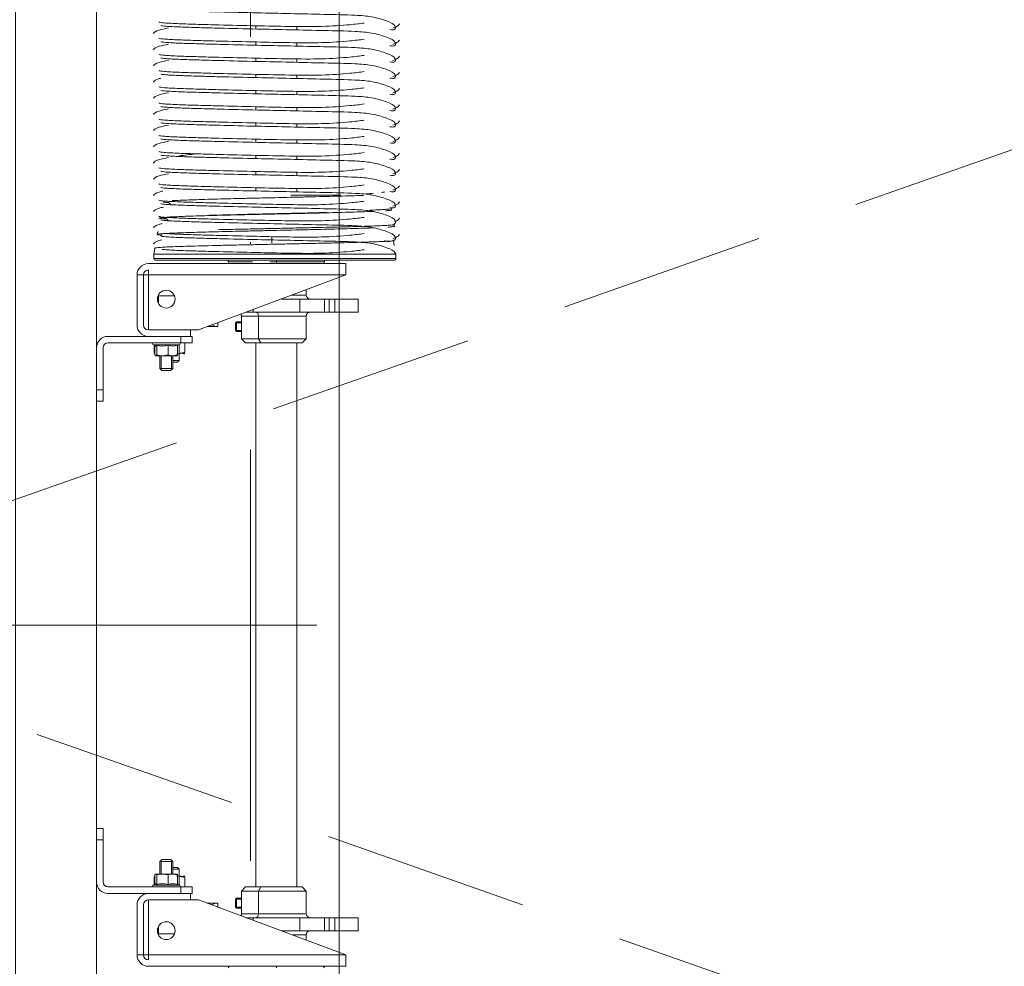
# Model space of a CAD drawing. Header units: millimetres. Extents: x 16720 to 74016, y 25810 to 81213.
# Tile 24 of 256: x 32332 to 32393, y 29936 to 29994. Entities that reach past the tile are written whole.
import ezdxf
from ezdxf.enums import TextEntityAlignment as Align

# ---------------------------------------------------------------- set-up
doc = ezdxf.new("R2010")
doc.units = ezdxf.units.MM
for name, pattern in [('ACAD_ISO10W100', [18, 12, -3, 0, -3]), ('DASHDOTX2', [50.8, 25.4, -12.7, 0, -12.7]), ('HIDDENX2', [19.05, 12.7, -6.35])]:
    doc.linetypes.add(name, pattern=pattern)
for name, color, linetype, lineweight in [('_OPISY', 110, 'Continuous', 9), ('_OŚ', 165, 'DASHDOTX2', 9), ('_STOLARKA', 150, 'Continuous', 18), ('_WIDOKOWE', 252, 'Continuous', 9), ('_WYMIAR', 151, 'Continuous', 9), ('_WYPOSAŻENIE', 157, 'Continuous', 5), ('AK_A_osie', 251, 'ACAD_ISO10W100', 9)]:
    doc.layers.add(name, color=color, linetype=linetype, lineweight=lineweight)
doc.styles.add('_PRZEKRÓJ 12', font='ARIALNB.TTF', dxfattribs={"height": 12})
doc.styles.add('MB_050', font='simplex.shx', dxfattribs={"width": 0.8, "height": 9})

# ---------------------------------------------------------------- blocks, each defined once
blk = doc.blocks.new('rampa załadunkowa')
at = {"layer": '_WIDOKOWE'}
for points in [[(-100, 0), (100, 0), (100, -40), (-100, -40)], [(100, -40), (-100, -40), (-100, -285), (100, -285)]]:
    blk.add_lwpolyline(points, close=True, dxfattribs=at)
at = {"layer": '_WYPOSAŻENIE', "linetype": 'HIDDENX2'}
blk.add_lwpolyline([(-100, -285), (0, 0), (100, -285)], dxfattribs=at)
blk = doc.blocks.new('brama 3m')
at = {"layer": '_STOLARKA'}
blk.add_lwpolyline([(150, -5), (-150, -5), (-150, 0), (150, 0)], close=True, dxfattribs=at)
at = {"layer": '_WYPOSAŻENIE', "linetype": 'Continuous'}
for p, q in [((-14.009, -5), (-16.609, -5)), ((-14.009, -5.4), (-16.609, -5.4)), ((-14.009, -5), (-14.009, -5.4)), ((-13.309, -5), (-14.009, -5)), ((-14.009, -5.4), (-13.309, -5.4)), ((-13.309, -5.4), (-13.309, -5)), ((13.091, -5), (13.091, -5.4)), ((13.791, -5), (13.091, -5)), ((13.091, -5.4), (13.791, -5.4)), ((16.391, -5), (13.791, -5)), ((13.791, -5.4), (13.791, -5)), ((16.391, -5.4), (13.791, -5.4)), ((-17.309, -8.2), (-17.309, -5.7)), ((-16.909, -10.2), (-16.909, -5.7)), ((16.691, -5.7), (16.691, -10.2)), ((17.091, -5.7), (17.091, -8.2)), ((-18.009, -7.5), (-21.109, -7.5)), ((-21.109, -7.5), (-21.109, -7.9)), ((-18.009, -7.9), (-21.109, -7.9)), ((-21.109, -7.9), (-21.109, -8.2)), ((-18.009, -7.9), (-21.109, -7.9)), ((-21.109, -7.9), (-21.109, -8.2)), ((-21.109, -7.9), (-21.109, -8.2)), ((20.891, -7.5), (17.791, -7.5)), ((20.891, -7.9), (17.791, -7.9)), ((20.891, -7.9), (17.791, -7.9)), ((20.891, -7.5), (20.891, -7.9)), ((20.891, -8.2), (20.891, -7.9)), ((20.891, -8.2), (20.891, -7.9)), ((20.891, -7.9), (20.891, -8.2)), ((-21.809, -8.2), (-21.809, -20.4)), ((-21.409, -8.2), (-21.109, -8.2)), ((-21.109, -8.2), (-21.409, -8.2)), ((-21.109, -20.4), (-21.109, -8.2)), ((-21.109, -8.2), (-17.709, -8.2)), ((-21.109, -8.2), (-17.709, -8.2)), ((-21.109, -8.2), (-21.109, -8.2)), ((-17.709, -10.8), (-17.709, -8.2)), ((-17.709, -8.2), (-17.709, -11.3)), ((-17.309, -10.8), (-17.309, -8.2)), ((-16.789, -10.09), (-16.789, -8.51)), ((-16.789, -8.51), (-16.708, -8.65)), ((16.49, -8.65), (16.571, -8.51)), ((16.571, -10.09), (16.571, -8.51)), ((17.091, -8.2), (17.091, -10.8)), ((17.491, -8.2), (17.491, -10.8)), ((17.491, -8.2), (20.891, -8.2)), ((17.491, -11.3), (17.491, -8.2)), ((17.491, -8.2), (20.891, -8.2)), ((20.891, -8.2), (20.891, -20.4)), ((20.891, -8.2), (21.191, -8.2)), ((21.191, -8.2), (20.891, -8.2)), ((20.891, -8.2), (20.891, -8.2)), ((21.591, -20.4), (21.591, -8.2)), ((-19.809, -9.812), (-19.809, -8.824)), ((-19.333, -8.824), (-19.809, -8.824)), ((-16.766, -8.712), (-16.167, -8.712)), ((-16.765, -8.552), (-16.31, -8.552)), ((-16.736, -8.602), (-16.167, -8.602)), ((-16.232, -8.595), (-16.229, -8.601)), ((-16.167, -9.411), (-16.109, -9.062)), ((-16.113, -8.643), (-16.109, -8.65)), ((-16.109, -9.062), (-16.109, -8.657)), ((-16.109, -8.9), (-15.334, -8.9)), ((-15.257, -8.977), (-16.109, -8.977)), ((-16.109, -9.704), (-16.109, -9.062)), ((-15.334, -9.7), (-15.334, -8.9)), ((-15.334, -8.9), (-15.209, -9.025)), ((-15.209, -9.025), (-15.209, -9.575)), ((14.991, -9.025), (15.116, -8.9)), ((14.991, -9.575), (14.991, -9.025)), ((15.04, -8.977), (15.891, -8.977)), ((15.116, -8.9), (15.116, -9.7)), ((15.116, -8.9), (15.891, -8.9)), ((15.891, -8.65), (15.895, -8.643)), ((15.891, -9.062), (15.891, -8.657)), ((15.949, -9.411), (15.891, -9.062)), ((15.891, -9.704), (15.891, -9.062)), ((16.518, -8.602), (15.949, -8.602)), ((16.548, -8.712), (15.949, -8.712)), ((16.011, -8.601), (16.015, -8.595)), ((16.092, -8.552), (16.547, -8.552)), ((19.591, -8.824), (19.116, -8.824)), ((19.591, -8.824), (19.591, -9.812)), ((21.791, -23.346), (21.791, -8.625)), ((21.891, -23.474), (21.891, -8.525)), ((21.891, -8.525), (22.171, -8.525)), ((22.171, -23.474), (22.171, -8.525)), ((22.171, -8.525), (22.548, -8.589)), ((23.393, -8.732), (23.519, -8.753)), ((24.403, -8.903), (24.501, -8.919)), ((-16.766, -9.411), (-16.167, -9.411)), ((-16.167, -9.998), (-16.109, -9.704)), ((-15.257, -9.623), (-16.109, -9.623)), ((-15.334, -9.7), (-16.109, -9.7)), ((-16.109, -9.95), (-16.109, -9.704)), ((-15.809, -10.1), (-15.809, -9.7)), ((-15.709, -9.7), (-15.709, -10)), ((-15.209, -9.575), (-15.334, -9.7)), ((15.116, -9.7), (14.991, -9.575)), ((15.04, -9.623), (15.891, -9.623)), ((15.891, -9.7), (15.116, -9.7)), ((15.491, -10), (15.491, -9.7)), ((15.591, -9.7), (15.591, -10.1)), ((15.949, -9.998), (15.891, -9.704)), ((15.891, -9.95), (15.891, -9.704)), ((16.548, -9.411), (15.949, -9.411)), ((-16.909, -10.2), (-17.309, -10.2)), ((-16.909, -10.9), (-16.909, -10.2)), ((-15.809, -10.1), (-16.79, -10.1)), ((-16.736, -9.998), (-16.789, -10.09)), ((-16.766, -9.998), (-16.167, -9.998)), ((-16.109, -9.95), (-16.113, -9.957)), ((-15.709, -10), (-15.809, -10.1)), ((15.591, -10.1), (15.491, -10)), ((16.572, -10.1), (15.591, -10.1)), ((15.895, -9.957), (15.891, -9.95)), ((16.548, -9.998), (15.949, -9.998)), ((16.571, -10.09), (16.518, -9.998)), ((16.691, -10.2), (16.691, -10.9)), ((16.691, -10.2), (17.091, -10.2)), ((-17.309, -10.8), (-17.709, -10.8)), ((-17.309, -10.9), (-17.309, -10.8)), ((-16.909, -10.9), (-17.309, -10.9)), ((-16.909, -10.448), (-16.31, -10.448)), ((-16.229, -10.399), (-16.232, -10.405)), ((16.092, -10.448), (16.691, -10.448)), ((16.691, -10.9), (17.091, -10.9)), ((17.091, -10.8), (17.491, -10.8)), ((17.091, -10.8), (17.091, -10.9)), ((-21.109, -20.4), (-17.709, -11.3)), ((17.491, -11.3), (20.891, -20.4)), ((-17.909, -12.48), (-17.909, -11.835)), ((17.691, -11.835), (17.691, -12.48)), ((-17.909, -12.481), (-18.15, -12.481)), ((-17.909, -12.48), (-17.909, -12.481)), ((17.691, -12.481), (17.691, -12.48)), ((17.932, -12.481), (17.691, -12.481)), ((21.691, -13.13), (21.791, -13.13)), ((21.691, -13.13), (21.691, -14.623)), ((-18.559, -14.99), (-18.559, -13.95)), ((-17.159, -13.95), (-18.559, -13.95)), ((-18.209, -13.631), (-18.147, -13.57)), ((-17.609, -13.631), (-18.209, -13.631)), ((-18.209, -13.95), (-18.209, -13.631)), ((-18.147, -13.57), (-17.67, -13.57)), ((-18.147, -13.57), (-18.147, -13.95)), ((-17.67, -13.57), (-17.609, -13.631)), ((-17.67, -13.57), (-17.67, -13.95)), ((-17.609, -13.631), (-17.609, -13.95)), ((-17.159, -13.95), (-17.159, -14.99)), ((-16.909, -14.2), (-17.159, -13.95)), ((16.691, -14.2), (16.941, -13.95)), ((16.941, -13.95), (18.341, -13.95)), ((16.941, -13.95), (16.941, -14.99)), ((17.391, -13.631), (17.453, -13.57)), ((17.991, -13.631), (17.391, -13.631)), ((17.391, -13.95), (17.391, -13.631)), ((17.453, -13.57), (17.93, -13.57)), ((17.453, -13.57), (17.453, -13.95)), ((17.93, -13.57), (17.991, -13.631)), ((17.93, -13.57), (17.93, -13.95)), ((17.991, -13.631), (17.991, -13.95)), ((18.341, -14.99), (18.341, -13.95)), ((-18.809, -14.659), (-18.809, -14.244)), ((-16.909, -15.14), (-16.909, -14.2)), ((16.691, -15.14), (16.691, -14.2)), ((18.591, -14.659), (18.591, -14.244)), ((-18.964, -14.659), (-18.809, -14.659)), ((-18.809, -17.541), (-18.809, -14.659)), ((-18.559, -17.95), (-18.559, -14.99)), ((-17.159, -14.99), (-18.559, -14.99)), ((-17.159, -14.99), (-17.159, -17.95)), ((-16.909, -15.14), (-17.159, -14.99)), ((-16.909, -14.83), (16.691, -14.83)), ((-16.909, -17.7), (-16.909, -15.14)), ((16.691, -15.14), (16.941, -14.99)), ((16.691, -17.7), (16.691, -15.14)), ((16.941, -14.99), (18.341, -14.99)), ((16.941, -14.99), (16.941, -17.95)), ((18.341, -17.95), (18.341, -14.99)), ((18.591, -17.541), (18.591, -14.659)), ((18.746, -14.659), (18.591, -14.659)), ((26.069, -14.83), (26.269, -14.83)), ((27.069, -14.83), (27.269, -14.83)), ((28.069, -14.83), (28.269, -14.83)), ((29.069, -14.83), (29.269, -14.83)), ((30.069, -14.83), (30.269, -14.83)), ((31.069, -14.83), (31.269, -14.83)), ((32.069, -14.83), (32.269, -14.83)), ((33.069, -14.83), (33.269, -14.83)), ((34.069, -14.83), (34.269, -14.83)), ((35.069, -14.83), (35.269, -14.83)), ((36.069, -14.83), (36.269, -14.83)), ((21.691, -15.7), (21.691, -16.1)), ((-21.809, -16.1), (-21.909, -16.1)), ((21.591, -16.1), (21.691, -16.1)), ((21.691, -16.1), (21.791, -16.1)), ((21.691, -16.1), (21.691, -19.07)), ((23.265, -15.823), (22.876, -15.823)), ((-19.609, -17.541), (-19.609, -16.425)), ((19.391, -17.541), (19.391, -16.425)), ((25.811, -20.089), (25.811, -16.996)), ((-19.859, -17.95), (-19.859, -17.054)), ((-19.609, -17.541), (-18.809, -17.541)), ((-19.609, -17.541), (-19.609, -19.083)), ((-18.809, -19.083), (-18.809, -17.541)), ((16.691, -17.37), (-16.909, -17.37)), ((19.391, -17.541), (18.591, -17.541)), ((18.591, -19.083), (18.591, -17.541)), ((19.391, -17.541), (19.391, -19.083)), ((19.641, -17.95), (19.641, -17.054)), ((26.228, -17.37), (26.013, -17.37)), ((27.228, -17.37), (27.013, -17.37)), ((28.228, -17.37), (28.013, -17.37)), ((29.228, -17.37), (29.013, -17.37)), ((30.228, -17.37), (30.013, -17.37)), ((31.228, -17.37), (31.013, -17.37)), ((32.228, -17.37), (32.013, -17.37)), ((33.228, -17.37), (33.013, -17.37)), ((34.228, -17.37), (34.013, -17.37)), ((35.228, -17.37), (35.013, -17.37)), ((36.228, -17.37), (36.013, -17.37)), ((-19.859, -17.95), (-20.193, -17.95)), ((-17.159, -17.95), (-18.559, -17.95)), ((-16.909, -17.7), (-17.159, -17.95)), ((16.941, -17.95), (16.691, -17.7)), ((18.341, -17.95), (16.941, -17.95)), ((19.976, -17.95), (19.641, -17.95)), ((-18.809, -19.083), (-19.609, -19.083)), ((-19.609, -19.083), (-19.609, -19.356)), ((-19.609, -19.356), (-19.609, -19.706)), ((-19.609, -19.356), (-18.809, -19.356)), ((-18.809, -19.356), (-18.809, -19.083)), ((-18.809, -19.706), (-18.809, -19.356)), ((18.591, -19.083), (19.391, -19.083)), ((18.591, -19.356), (18.591, -19.083)), ((18.591, -19.706), (18.591, -19.356)), ((19.391, -19.356), (18.591, -19.356)), ((19.391, -19.083), (19.391, -19.356)), ((19.391, -19.356), (19.391, -19.706)), ((21.691, -19.07), (21.791, -19.07)), ((-19.609, -21.148), (-19.609, -19.706)), ((-19.609, -19.706), (-18.809, -19.706)), ((-18.809, -21.148), (-18.809, -19.706)), ((18.591, -21.148), (18.591, -19.706)), ((19.391, -19.706), (18.591, -19.706)), ((19.391, -21.148), (19.391, -19.706)), ((-21.109, -20.4), (-21.809, -20.4)), ((21.591, -20.4), (20.891, -20.4)), ((-19.609, -21.148), (-18.809, -21.148)), ((19.391, -21.148), (18.591, -21.148)), ((22.171, -23.474), (21.891, -23.474)), ((22.255, -23.459), (22.171, -23.474)), ((22.989, -23.331), (22.71, -23.38)), ((23.901, -23.285), (23.878, -23.417)), ((23.997, -23.366), (23.905, -23.382)), ((24.997, -23.197), (24.901, -23.213))]:
    blk.add_line(p, q, dxfattribs=at)
for centre in [(-19.609, -9.3), (19.391, -9.3)]:
    blk.add_circle(centre, 0.55, dxfattribs=at)
for centre, radius, start, end in [((-16.609, -5.7), 0.7, 90, 180), ((-16.609, -5.7), 0.3, 90, 180), ((16.391, -5.7), 0.7, 0, 90), ((16.391, -5.7), 0.3, 0, 90), ((-21.109, -8.2), 0.7, 90, 180), ((-21.109, -8.2), 0.3, 90, 180), ((-21.109, -8.2), 0.3, 90.00001, 179.99998), ((-18.009, -8.2), 0.7, 0, 90), ((-18.009, -8.2), 0.3, 0, 90), ((-18.009, -8.2), 0.3, 0.0191, 90), ((17.791, -8.2), 0.7, 90, 180), ((17.791, -8.2), 0.3, 90, 180), ((17.791, -8.2), 0.3, 90, 179.9809), ((20.891, -8.2), 0.7, 0, 90), ((20.891, -8.2), 0.3, 0, 90), ((20.891, -8.2), 0.3, 0, 89.99999), ((-16.849, -8.51), 0.06, 0, 180), ((16.631, -8.51), 0.06, 0, 180), ((-17.796, -9.062), 1.087, 341.27241, 18.72759), ((-17.258, -9.073), 1.15, 0.5865, 18.29586), ((17.041, -9.073), 1.15, 161.70414, 179.4135), ((17.578, -9.062), 1.087, 161.27241, 198.72759), ((21.891, -8.625), 0.1, 90, 180), ((23.906, -9.064), 0.519, 334.86496, 355.99267), ((23.906, -9.064), 0.519, 15.08664, 24.53266), ((-17.487, -9.704), 0.779, 337.84168, 22.15832), ((-16.937, -9.716), 0.828, 0.76363, 21.59512), ((16.719, -9.716), 0.828, 158.40488, 179.23637), ((17.27, -9.704), 0.779, 157.84168, 202.15832), ((23.917, -9.053), 0.495, 310.34737, 334.20857), ((-16.849, -10.09), 0.06, 180, 0), ((-17.384, -10.027), 1.153, 338.58101, 4.58817), ((-17.68, -9.868), 1.45, 340.9134, 350.70797), ((17.166, -10.027), 1.153, 176.21986, 201.41899), ((17.463, -9.868), 1.45, 189.29203, 199.0866), ((16.631, -10.09), 0.06, 180, 0), ((-21.909, -13.23), 0.1, 0, 90), ((21.691, -13.23), 0.1, 90, 180), ((-18.559, -13.7), 0.25, 239.43447, 270), ((18.341, -13.7), 0.25, 270, 300.56553), ((-19.859, -18.2), 0.25, 0, 90), ((-18.559, -18.2), 0.25, 90, 180), ((18.341, -18.2), 0.25, 0, 90), ((19.641, -18.2), 0.25, 90, 180), ((-21.909, -18.97), 0.1, 270, 0), ((21.691, -18.97), 0.1, 180, 270)]:
    blk.add_arc(centre, radius, start, end, dxfattribs=at)
at = {"layer": '_WYPOSAŻENIE', "linetype": 'Continuous', "extrusion": (0, 0, -1)}
for centre, major_axis, ratio, start_param, end_param in [((-19.809, -9.276), (0.7, 0), 0.646169, 4.596678, 4.712389), ((19.591, -9.276), (0.7, 0), 0.646169, 4.712389, 4.828107), ((-18.609, -12.48), (-0.7, 0), 0.970126, 2.583234, 3.141593), ((18.391, -12.48), (-0.7, 0), 0.970126, 0, 0.558366), ((-18.559, -14.84), (-0.25, 0), 0.6, 4.712389, 6.283185), ((18.341, -14.84), (0.25, 0), 0.6, 0, 1.570796)]:
    blk.add_ellipse(centre, major_axis=major_axis, ratio=ratio, start_param=start_param, end_param=end_param, dxfattribs=at)
at = {"layer": '_WYPOSAŻENIE', "linetype": 'Continuous'}
for points, knots in [([(22.794, -8.512), (22.869, -8.57), (22.948, -8.652), (23.034, -8.972), (23.049, -9.033)], [0, 0, 0, 0, 0.1038127, 0.1253083, 0.1253083, 0.1253083, 0.1253083]), ([(23.794, -8.512), (23.869, -8.57), (23.95, -8.654), (24.038, -8.985), (24.055, -9.055)], [0, 0, 0, 0, 0.1038127, 0.1278558, 0.1278558, 0.1278558, 0.1278558]), ([(24.794, -8.512), (24.869, -8.57), (24.955, -8.66), (25.05, -9.032), (25.073, -9.136)], [0, 0, 0, 0, 0.1038127, 0.1366734, 0.1366734, 0.1366734, 0.1366734]), ([(25.794, -8.512), (25.869, -8.57), (25.952, -8.656), (26.042, -9.001), (26.061, -9.083)], [0, 0, 0, 0, 0.1038127, 0.1309417, 0.1309417, 0.1309417, 0.1309417]), ([(26.794, -8.512), (26.869, -8.57), (26.974, -8.679), (27.091, -9.205), (27.135, -9.447)], [0, 0, 0, 0, 0.1038127, 0.1660918, 0.1660918, 0.1660918, 0.1660918]), ([(27.794, -8.512), (27.869, -8.57), (27.974, -8.679), (28.091, -9.205), (28.135, -9.447)], [0, 0, 0, 0, 0.1038127, 0.1660918, 0.1660918, 0.1660918, 0.1660918]), ([(28.794, -8.512), (28.869, -8.57), (28.974, -8.679), (29.091, -9.205), (29.135, -9.447)], [0, 0, 0, 0, 0.1038127, 0.1660918, 0.1660918, 0.1660918, 0.1660918]), ([(29.794, -8.512), (29.869, -8.57), (29.974, -8.679), (30.091, -9.205), (30.135, -9.447)], [0, 0, 0, 0, 0.1038127, 0.1660918, 0.1660918, 0.1660918, 0.1660918]), ([(30.794, -8.512), (30.869, -8.57), (30.974, -8.679), (31.091, -9.205), (31.135, -9.447)], [0, 0, 0, 0, 0.1038127, 0.1660918, 0.1660918, 0.1660918, 0.1660918]), ([(31.794, -8.512), (31.869, -8.57), (31.974, -8.679), (32.091, -9.205), (32.135, -9.447)], [0, 0, 0, 0, 0.1038127, 0.1660918, 0.1660918, 0.1660918, 0.1660918]), ([(32.794, -8.512), (32.869, -8.57), (32.943, -8.647), (33.023, -8.932), (33.033, -8.967)], [0, 0, 0, 0, 0.1038127, 0.1172107, 0.1172107, 0.1172107, 0.1172107]), ([(33.794, -8.512), (33.869, -8.57), (33.974, -8.679), (34.091, -9.205), (34.135, -9.447)], [0, 0, 0, 0, 0.1038127, 0.1660918, 0.1660918, 0.1660918, 0.1660918]), ([(34.794, -8.512), (34.869, -8.57), (34.974, -8.679), (35.091, -9.205), (35.135, -9.447)], [0, 0, 0, 0, 0.1038127, 0.1660918, 0.1660918, 0.1660918, 0.1660918]), ([(35.794, -8.512), (35.869, -8.57), (35.974, -8.679), (36.091, -9.205), (36.135, -9.447)], [0, 0, 0, 0, 0.1038127, 0.1660918, 0.1660918, 0.1660918, 0.1660918]), ([(-16.766, -8.712), (-16.748, -8.704), (-16.734, -8.694), (-16.714, -8.676), (-16.708, -8.666), (-16.708, -8.652), (-16.709, -8.647), (-16.712, -8.643)], [0, 0, 0, 0, 0.25, 0.25, 0.5, 0.5, 0.6298187, 0.6298187, 0.6298187, 0.6298187]), ([(-16.232, -8.595), (-16.236, -8.59), (-16.242, -8.584), (-16.265, -8.569), (-16.285, -8.56), (-16.31, -8.552)], [0.5873915, 0.5873915, 0.5873915, 0.5873915, 0.75, 0.75, 1, 1, 1, 1]), ([(-16.109, -8.657), (-16.109, -8.648), (-16.114, -8.638), (-16.134, -8.62), (-16.149, -8.611), (-16.167, -8.602)], [0, 0, 0, 0, 0.5, 0.5, 1, 1, 1, 1]), ([(-16.167, -8.712), (-16.149, -8.704), (-16.135, -8.694), (-16.114, -8.676), (-16.109, -8.666), (-16.109, -8.657)], [0, 0, 0, 0, 0.5, 0.5, 1, 1, 1, 1]), ([(15.891, -8.657), (15.891, -8.648), (15.897, -8.638), (15.917, -8.62), (15.932, -8.611), (15.949, -8.602)], [0, 0, 0, 0, 0.5, 0.5, 1, 1, 1, 1]), ([(15.949, -8.712), (15.932, -8.704), (15.917, -8.694), (15.897, -8.676), (15.891, -8.666), (15.891, -8.657)], [0, 0, 0, 0, 0.5, 0.5, 1, 1, 1, 1]), ([(16.015, -8.595), (16.018, -8.59), (16.024, -8.584), (16.047, -8.569), (16.068, -8.56), (16.092, -8.552)], [0.5865605, 0.5865605, 0.5865605, 0.5865605, 0.75, 0.75, 1, 1, 1, 1]), ([(16.548, -8.712), (16.531, -8.704), (16.516, -8.694), (16.496, -8.676), (16.49, -8.666), (16.49, -8.652), (16.492, -8.647), (16.495, -8.643)], [0, 0, 0, 0, 0.25, 0.25, 0.5, 0.5, 0.6298187, 0.6298187, 0.6298187, 0.6298187]), ([(23.286, -8.963), (23.269, -9.02), (23.242, -9.148), (23.195, -10.063), (23.158, -11.243), (23.116, -12.824), (23.069, -14.767), (23.024, -17.005), (22.968, -19.127), (22.947, -20.722), (22.843, -22.077), (22.548, -23.004), (22.347, -23.44), (22.158, -23.458), (22.123, -23.451)], [0.0012472, 0.0012472, 0.0012472, 0.0012472, 0.0974026, 0.1862933, 0.2634889, 0.3317397, 0.4390534, 0.5275024, 0.6217193, 0.7212039, 0.7786993, 0.8456033, 0.9199707, 0.9396248, 0.9396248, 0.9396248, 0.9396248]), ([(22.44, -21.526), (22.399, -21.259), (22.314, -20.497), (22.204, -18.965), (22.223, -16.938), (22.271, -14.705), (22.317, -12.773), (22.36, -11.185), (22.398, -9.993), (22.434, -9.307), (22.454, -9.095), (22.458, -9.054)], [0.2044578, 0.2044578, 0.2044578, 0.2044578, 0.2654214, 0.3635229, 0.4584069, 0.5482707, 0.6585292, 0.7285227, 0.8078598, 0.8993998, 0.9266479, 0.9266479, 0.9266479, 0.9266479]), ([(22.989, -23.331), (22.982, -23.251), (22.975, -23.148), (22.96, -22.894), (22.953, -22.743), (22.931, -22.225), (22.916, -21.802), (22.895, -21.05), (22.887, -20.781), (22.873, -20.22), (22.866, -19.926), (22.851, -19.311), (22.844, -18.988), (22.829, -18.331), (22.822, -17.997), (22.808, -17.317), (22.8, -16.971), (22.786, -16.268), (22.779, -15.918), (22.764, -15.223), (22.757, -14.879), (22.742, -14.194), (22.735, -13.853), (22.721, -13.196), (22.714, -12.878), (22.699, -12.263), (22.692, -11.963), (22.67, -11.11), (22.656, -10.61), (22.634, -9.961), (22.627, -9.764), (22.613, -9.416), (22.606, -9.264), (22.591, -9.003), (22.584, -8.893), (22.57, -8.737), (22.564, -8.683), (22.558, -8.646)], [0, 0, 0, 0, 0.03125, 0.03125, 0.0625, 0.0625, 0.125, 0.125, 0.15625, 0.15625, 0.1875, 0.1875, 0.21875, 0.21875, 0.25, 0.25, 0.28125, 0.28125, 0.3125, 0.3125, 0.34375, 0.34375, 0.375, 0.375, 0.40625, 0.40625, 0.4375, 0.4375, 0.5, 0.5, 0.53125, 0.53125, 0.5625, 0.5625, 0.59375, 0.59375, 0.6203289, 0.6203289, 0.6203289, 0.6203289]), ([(24.286, -8.963), (24.269, -9.02), (24.242, -9.148), (24.195, -10.063), (24.158, -11.243), (24.116, -12.824), (24.069, -14.767), (24.024, -17.005), (23.968, -19.127), (23.947, -20.722), (23.843, -22.077), (23.548, -23.004), (23.321, -23.495), (23.031, -23.447), (23.016, -23.331), (23.018, -23.284)], [0.0012472, 0.0012472, 0.0012472, 0.0012472, 0.0974026, 0.1862933, 0.2634889, 0.3317397, 0.4390534, 0.5275024, 0.6217193, 0.7212039, 0.7786993, 0.8456033, 0.9199707, 0.9597928, 0.9791957, 0.9791957, 0.9791957, 0.9791957]), ([(23.332, -9.043), (23.339, -8.959), (23.345, -8.892), (23.356, -8.802), (23.362, -8.772), (23.367, -8.753)], [0.07862897, 0.07862897, 0.07862897, 0.07862897, 0.0859375, 0.0859375, 0.0916913, 0.0916913, 0.0916913, 0.0916913]), ([(23.382, -8.73), (23.392, -8.737), (23.403, -8.789), (23.42, -8.95), (23.427, -9.034), (23.44, -9.239), (23.447, -9.359), (23.461, -9.635), (23.468, -9.791), (23.482, -10.14), (23.488, -10.33), (23.502, -10.738), (23.509, -10.956), (23.523, -11.42), (23.53, -11.669), (23.55, -12.444), (23.564, -12.996), (23.585, -13.879), (23.591, -14.183), (23.605, -14.791), (23.612, -15.098), (23.632, -16.026), (23.647, -16.662), (23.667, -17.581), (23.674, -17.884), (23.688, -18.48), (23.695, -18.777), (23.715, -19.633), (23.729, -20.163), (23.75, -20.896), (23.757, -21.129), (23.77, -21.561), (23.777, -21.762), (23.787, -22.015), (23.789, -22.082), (23.792, -22.146)], [0.097556, 0.097556, 0.097556, 0.097556, 0.109375, 0.109375, 0.1171875, 0.1171875, 0.125, 0.125, 0.1328125, 0.1328125, 0.140625, 0.140625, 0.1484375, 0.1484375, 0.15625, 0.15625, 0.171875, 0.171875, 0.1796875, 0.1796875, 0.1875, 0.1875, 0.203125, 0.203125, 0.2109375, 0.2109375, 0.21875, 0.21875, 0.234375, 0.234375, 0.2421875, 0.2421875, 0.25, 0.25, 0.2528903, 0.2528903, 0.2528903, 0.2528903]), ([(23.537, -8.84), (23.531, -8.8), (23.525, -8.773), (23.52, -8.761), (23.52, -8.761), (23.52, -8.761)], [0.821974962, 0.821974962, 0.821974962, 0.821974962, 0.828125, 0.828125, 0.828127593, 0.828127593, 0.828127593, 0.828127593]), ([(25.286, -8.963), (25.269, -9.02), (25.242, -9.148), (25.195, -10.063), (25.158, -11.243), (25.116, -12.824), (25.069, -14.767), (25.024, -17.005), (24.968, -19.127), (24.947, -20.722), (24.843, -22.077), (24.548, -23.004), (24.321, -23.495), (24.05, -23.45), (24.023, -23.361), (24.02, -23.339)], [0.0012472, 0.0012472, 0.0012472, 0.0012472, 0.0974026, 0.1862933, 0.2634889, 0.3317397, 0.4390534, 0.5275024, 0.6217193, 0.7212039, 0.7786993, 0.8456033, 0.9199707, 0.9597928, 0.9708553, 0.9708553, 0.9708553, 0.9708553]), ([(24.44, -21.526), (24.399, -21.259), (24.314, -20.497), (24.204, -18.965), (24.223, -16.938), (24.271, -14.705), (24.317, -12.773), (24.36, -11.185), (24.398, -9.993), (24.447, -9.053), (24.477, -8.909), (24.496, -8.839)], [0.2044578, 0.2044578, 0.2044578, 0.2044578, 0.2654214, 0.3635229, 0.4584069, 0.5482707, 0.6585292, 0.7285227, 0.8078598, 0.8993998, 1, 1, 1, 1]), ([(24.343, -9.26), (24.344, -9.246), (24.345, -9.231), (24.353, -9.125), (24.36, -9.053), (24.374, -8.95), (24.381, -8.918), (24.395, -8.894), (24.402, -8.903), (24.423, -8.99), (24.436, -9.127), (24.458, -9.451), (24.465, -9.58), (24.478, -9.869), (24.485, -10.031), (24.499, -10.389), (24.506, -10.585), (24.521, -11.011), (24.527, -11.237), (24.541, -11.713), (24.548, -11.964), (24.562, -12.49), (24.57, -12.768), (24.59, -13.617), (24.604, -14.209), (24.633, -15.448), (24.646, -16.071), (24.668, -17.002), (24.675, -17.315), (24.689, -17.926), (24.696, -18.224), (24.71, -18.808), (24.717, -19.093), (24.731, -19.649), (24.738, -19.919), (24.759, -20.683), (24.773, -21.14), (24.794, -21.755), (24.802, -21.946), (24.809, -22.117)], [0.4597538, 0.4597538, 0.4597538, 0.4597538, 0.4609375, 0.4609375, 0.46875, 0.46875, 0.4765625, 0.4765625, 0.484375, 0.484375, 0.5, 0.5, 0.5078125, 0.5078125, 0.515625, 0.515625, 0.5234375, 0.5234375, 0.53125, 0.53125, 0.5390625, 0.5390625, 0.546875, 0.546875, 0.5625, 0.5625, 0.578125, 0.578125, 0.5859375, 0.5859375, 0.59375, 0.59375, 0.6015625, 0.6015625, 0.609375, 0.609375, 0.625, 0.625, 0.6331074, 0.6331074, 0.6331074, 0.6331074]), ([(26.286, -8.963), (26.269, -9.02), (26.242, -9.148), (26.195, -10.063), (26.158, -11.243), (26.116, -12.824), (26.069, -14.767), (26.024, -17.005), (25.968, -19.127), (25.947, -20.722), (25.843, -22.077), (25.548, -23.004), (25.321, -23.495), (24.986, -23.44), (25.02, -23.237), (25.038, -23.112)], [0.0012472, 0.0012472, 0.0012472, 0.0012472, 0.0974026, 0.1862933, 0.2634889, 0.3317397, 0.4390534, 0.5275024, 0.6217193, 0.7212039, 0.7786993, 0.8456033, 0.9199707, 0.9597928, 1, 1, 1, 1]), ([(25.44, -21.526), (25.399, -21.259), (25.314, -20.497), (25.204, -18.965), (25.223, -16.938), (25.271, -14.705), (25.317, -12.773), (25.36, -11.185), (25.398, -9.993), (25.447, -9.053), (25.477, -8.909), (25.496, -8.839)], [0.2044578, 0.2044578, 0.2044578, 0.2044578, 0.2654214, 0.3635229, 0.4584069, 0.5482707, 0.6585292, 0.7285227, 0.8078598, 0.8993998, 1, 1, 1, 1]), ([(25.35, -9.465), (25.361, -9.313), (25.371, -9.205), (25.383, -9.133), (25.384, -9.127), (25.385, -9.12)], [0.8322297, 0.8322297, 0.8322297, 0.8322297, 0.84375, 0.84375, 0.84509222, 0.84509222, 0.84509222, 0.84509222]), ([(27.286, -8.963), (27.269, -9.02), (27.242, -9.148), (27.195, -10.063), (27.158, -11.243), (27.116, -12.824), (27.069, -14.767), (27.024, -17.005), (26.968, -19.127), (26.947, -20.722), (26.843, -22.077), (26.548, -23.004), (26.321, -23.495), (25.986, -23.44), (26.02, -23.237), (26.038, -23.112)], [0.0012472, 0.0012472, 0.0012472, 0.0012472, 0.0974026, 0.1862933, 0.2634889, 0.3317397, 0.4390534, 0.5275024, 0.6217193, 0.7212039, 0.7786993, 0.8456033, 0.9199707, 0.9597928, 1, 1, 1, 1]), ([(26.44, -21.526), (26.399, -21.259), (26.314, -20.497), (26.204, -18.965), (26.223, -16.938), (26.271, -14.705), (26.317, -12.773), (26.36, -11.185), (26.398, -9.993), (26.447, -9.053), (26.477, -8.909), (26.496, -8.839)], [0.2044578, 0.2044578, 0.2044578, 0.2044578, 0.2654214, 0.3635229, 0.4584069, 0.5482707, 0.6585292, 0.7285227, 0.8078598, 0.8993998, 1, 1, 1, 1]), ([(28.286, -8.963), (28.269, -9.02), (28.242, -9.148), (28.195, -10.063), (28.158, -11.243), (28.116, -12.824), (28.069, -14.767), (28.024, -17.005), (27.968, -19.127), (27.947, -20.722), (27.843, -22.077), (27.548, -23.004), (27.321, -23.495), (26.986, -23.44), (27.02, -23.237), (27.038, -23.112)], [0.0012472, 0.0012472, 0.0012472, 0.0012472, 0.0974026, 0.1862933, 0.2634889, 0.3317397, 0.4390534, 0.5275024, 0.6217193, 0.7212039, 0.7786993, 0.8456033, 0.9199707, 0.9597928, 1, 1, 1, 1]), ([(27.44, -21.526), (27.399, -21.259), (27.314, -20.497), (27.204, -18.965), (27.223, -16.938), (27.271, -14.705), (27.317, -12.773), (27.36, -11.185), (27.398, -9.993), (27.447, -9.053), (27.477, -8.909), (27.496, -8.839)], [0.2044578, 0.2044578, 0.2044578, 0.2044578, 0.2654214, 0.3635229, 0.4584069, 0.5482707, 0.6585292, 0.7285227, 0.8078598, 0.8993998, 1, 1, 1, 1]), ([(29.286, -8.963), (29.269, -9.02), (29.242, -9.148), (29.195, -10.063), (29.158, -11.243), (29.116, -12.824), (29.069, -14.767), (29.024, -17.005), (28.968, -19.127), (28.947, -20.722), (28.843, -22.077), (28.548, -23.004), (28.321, -23.495), (27.986, -23.44), (28.02, -23.237), (28.038, -23.112)], [0.0012472, 0.0012472, 0.0012472, 0.0012472, 0.0974026, 0.1862933, 0.2634889, 0.3317397, 0.4390534, 0.5275024, 0.6217193, 0.7212039, 0.7786993, 0.8456033, 0.9199707, 0.9597928, 1, 1, 1, 1]), ([(28.44, -21.526), (28.399, -21.259), (28.314, -20.497), (28.204, -18.965), (28.223, -16.938), (28.271, -14.705), (28.317, -12.773), (28.36, -11.185), (28.398, -9.993), (28.447, -9.053), (28.477, -8.909), (28.496, -8.839)], [0.2044578, 0.2044578, 0.2044578, 0.2044578, 0.2654214, 0.3635229, 0.4584069, 0.5482707, 0.6585292, 0.7285227, 0.8078598, 0.8993998, 1, 1, 1, 1]), ([(30.286, -8.963), (30.269, -9.02), (30.242, -9.148), (30.195, -10.063), (30.158, -11.243), (30.116, -12.824), (30.069, -14.767), (30.024, -17.005), (29.968, -19.127), (29.947, -20.722), (29.843, -22.077), (29.548, -23.004), (29.321, -23.495), (28.986, -23.44), (29.02, -23.237), (29.038, -23.112)], [0.0012472, 0.0012472, 0.0012472, 0.0012472, 0.0974026, 0.1862933, 0.2634889, 0.3317397, 0.4390534, 0.5275024, 0.6217193, 0.7212039, 0.7786993, 0.8456033, 0.9199707, 0.9597928, 1, 1, 1, 1]), ([(29.44, -21.526), (29.399, -21.259), (29.314, -20.497), (29.204, -18.965), (29.223, -16.938), (29.271, -14.705), (29.317, -12.773), (29.36, -11.185), (29.398, -9.993), (29.447, -9.053), (29.477, -8.909), (29.496, -8.839)], [0.2044578, 0.2044578, 0.2044578, 0.2044578, 0.2654214, 0.3635229, 0.4584069, 0.5482707, 0.6585292, 0.7285227, 0.8078598, 0.8993998, 1, 1, 1, 1]), ([(31.286, -8.963), (31.269, -9.02), (31.242, -9.148), (31.195, -10.063), (31.158, -11.243), (31.116, -12.824), (31.069, -14.767), (31.024, -17.005), (30.968, -19.127), (30.947, -20.722), (30.843, -22.077), (30.548, -23.004), (30.321, -23.495), (29.986, -23.44), (30.02, -23.237), (30.038, -23.112)], [0.0012472, 0.0012472, 0.0012472, 0.0012472, 0.0974026, 0.1862933, 0.2634889, 0.3317397, 0.4390534, 0.5275024, 0.6217193, 0.7212039, 0.7786993, 0.8456033, 0.9199707, 0.9597928, 1, 1, 1, 1]), ([(30.44, -21.526), (30.399, -21.259), (30.314, -20.497), (30.204, -18.965), (30.223, -16.938), (30.271, -14.705), (30.317, -12.773), (30.36, -11.185), (30.398, -9.993), (30.447, -9.053), (30.477, -8.909), (30.496, -8.839)], [0.2044578, 0.2044578, 0.2044578, 0.2044578, 0.2654214, 0.3635229, 0.4584069, 0.5482707, 0.6585292, 0.7285227, 0.8078598, 0.8993998, 1, 1, 1, 1]), ([(32.286, -8.963), (32.269, -9.02), (32.242, -9.148), (32.195, -10.063), (32.158, -11.243), (32.116, -12.824), (32.069, -14.767), (32.024, -17.005), (31.968, -19.127), (31.947, -20.722), (31.843, -22.077), (31.548, -23.004), (31.321, -23.495), (30.986, -23.44), (31.02, -23.237), (31.038, -23.112)], [0.0012472, 0.0012472, 0.0012472, 0.0012472, 0.0974026, 0.1862933, 0.2634889, 0.3317397, 0.4390534, 0.5275024, 0.6217193, 0.7212039, 0.7786993, 0.8456033, 0.9199707, 0.9597928, 1, 1, 1, 1]), ([(31.44, -21.526), (31.399, -21.259), (31.314, -20.497), (31.204, -18.965), (31.223, -16.938), (31.271, -14.705), (31.317, -12.773), (31.36, -11.185), (31.398, -9.993), (31.447, -9.053), (31.477, -8.909), (31.496, -8.839)], [0.2044578, 0.2044578, 0.2044578, 0.2044578, 0.2654214, 0.3635229, 0.4584069, 0.5482707, 0.6585292, 0.7285227, 0.8078598, 0.8993998, 1, 1, 1, 1]), ([(33.286, -8.963), (33.269, -9.02), (33.242, -9.148), (33.195, -10.063), (33.158, -11.243), (33.116, -12.824), (33.069, -14.767), (33.024, -17.005), (32.968, -19.127), (32.947, -20.722), (32.843, -22.077), (32.548, -23.004), (32.321, -23.495), (31.986, -23.44), (32.02, -23.237), (32.038, -23.112)], [0.0012472, 0.0012472, 0.0012472, 0.0012472, 0.0974026, 0.1862933, 0.2634889, 0.3317397, 0.4390534, 0.5275024, 0.6217193, 0.7212039, 0.7786993, 0.8456033, 0.9199707, 0.9597928, 1, 1, 1, 1]), ([(32.44, -21.526), (32.399, -21.259), (32.314, -20.497), (32.204, -18.965), (32.223, -16.938), (32.271, -14.705), (32.317, -12.773), (32.36, -11.185), (32.398, -9.993), (32.447, -9.053), (32.477, -8.909), (32.496, -8.839)], [0.2044578, 0.2044578, 0.2044578, 0.2044578, 0.2654214, 0.3635229, 0.4584069, 0.5482707, 0.6585292, 0.7285227, 0.8078598, 0.8993998, 1, 1, 1, 1]), ([(34.286, -8.963), (34.269, -9.02), (34.242, -9.148), (34.195, -10.063), (34.158, -11.243), (34.116, -12.824), (34.069, -14.767), (34.024, -17.005), (33.968, -19.127), (33.947, -20.722), (33.843, -22.077), (33.548, -23.004), (33.321, -23.495), (32.986, -23.44), (33.02, -23.237), (33.038, -23.112)], [0.0012472, 0.0012472, 0.0012472, 0.0012472, 0.0974026, 0.1862933, 0.2634889, 0.3317397, 0.4390534, 0.5275024, 0.6217193, 0.7212039, 0.7786993, 0.8456033, 0.9199707, 0.9597928, 1, 1, 1, 1]), ([(33.44, -21.526), (33.399, -21.259), (33.314, -20.497), (33.204, -18.965), (33.223, -16.938), (33.271, -14.705), (33.317, -12.773), (33.36, -11.185), (33.398, -9.993), (33.447, -9.053), (33.477, -8.909), (33.496, -8.839)], [0.2044578, 0.2044578, 0.2044578, 0.2044578, 0.2654214, 0.3635229, 0.4584069, 0.5482707, 0.6585292, 0.7285227, 0.8078598, 0.8993998, 1, 1, 1, 1]), ([(35.286, -8.963), (35.269, -9.02), (35.242, -9.148), (35.195, -10.063), (35.158, -11.243), (35.116, -12.824), (35.069, -14.767), (35.024, -17.005), (34.968, -19.127), (34.947, -20.722), (34.843, -22.077), (34.548, -23.004), (34.321, -23.495), (33.986, -23.44), (34.02, -23.237), (34.038, -23.112)], [0.0012472, 0.0012472, 0.0012472, 0.0012472, 0.0974026, 0.1862933, 0.2634889, 0.3317397, 0.4390534, 0.5275024, 0.6217193, 0.7212039, 0.7786993, 0.8456033, 0.9199707, 0.9597928, 1, 1, 1, 1]), ([(34.44, -21.526), (34.399, -21.259), (34.314, -20.497), (34.204, -18.965), (34.223, -16.938), (34.271, -14.705), (34.317, -12.773), (34.36, -11.185), (34.398, -9.993), (34.447, -9.053), (34.477, -8.909), (34.496, -8.839)], [0.2044578, 0.2044578, 0.2044578, 0.2044578, 0.2654214, 0.3635229, 0.4584069, 0.5482707, 0.6585292, 0.7285227, 0.8078598, 0.8993998, 1, 1, 1, 1]), ([(36.286, -8.963), (36.269, -9.02), (36.242, -9.148), (36.195, -10.063), (36.158, -11.243), (36.116, -12.824), (36.069, -14.767), (36.024, -17.005), (35.968, -19.127), (35.947, -20.722), (35.843, -22.077), (35.548, -23.004), (35.321, -23.495), (34.986, -23.44), (35.02, -23.237), (35.038, -23.112)], [0.0012472, 0.0012472, 0.0012472, 0.0012472, 0.0974026, 0.1862933, 0.2634889, 0.3317397, 0.4390534, 0.5275024, 0.6217193, 0.7212039, 0.7786993, 0.8456033, 0.9199707, 0.9597928, 1, 1, 1, 1]), ([(35.44, -21.526), (35.399, -21.259), (35.314, -20.497), (35.204, -18.965), (35.223, -16.938), (35.271, -14.705), (35.317, -12.773), (35.36, -11.185), (35.398, -9.993), (35.447, -9.053), (35.477, -8.909), (35.496, -8.839)], [0.2044578, 0.2044578, 0.2044578, 0.2044578, 0.2654214, 0.3635229, 0.4584069, 0.5482707, 0.6585292, 0.7285227, 0.8078598, 0.8993998, 1, 1, 1, 1]), ([(37.286, -8.963), (37.269, -9.02), (37.242, -9.148), (37.195, -10.063), (37.158, -11.243), (37.116, -12.824), (37.069, -14.767), (37.024, -17.005), (36.968, -19.127), (36.947, -20.722), (36.843, -22.077), (36.548, -23.004), (36.321, -23.495), (35.986, -23.44), (36.02, -23.237), (36.038, -23.112)], [0.0012472, 0.0012472, 0.0012472, 0.0012472, 0.0974026, 0.1862933, 0.2634889, 0.3317397, 0.4390534, 0.5275024, 0.6217193, 0.7212039, 0.7786993, 0.8456033, 0.9199707, 0.9597928, 1, 1, 1, 1]), ([(36.44, -21.526), (36.399, -21.259), (36.314, -20.497), (36.204, -18.965), (36.223, -16.938), (36.271, -14.705), (36.317, -12.773), (36.36, -11.185), (36.398, -9.993), (36.447, -9.053), (36.477, -8.909), (36.496, -8.839)], [0.2044578, 0.2044578, 0.2044578, 0.2044578, 0.2654214, 0.3635229, 0.4584069, 0.5482707, 0.6585292, 0.7285227, 0.8078598, 0.8993998, 1, 1, 1, 1]), ([(23.44, -21.526), (23.399, -21.259), (23.314, -20.497), (23.204, -18.965), (23.223, -16.938), (23.271, -14.705), (23.317, -12.773), (23.36, -11.185), (23.398, -9.993), (23.43, -9.393), (23.445, -9.192), (23.446, -9.187)], [0.2044578, 0.2044578, 0.2044578, 0.2044578, 0.2654214, 0.3635229, 0.4584069, 0.5482707, 0.6585292, 0.7285227, 0.8078598, 0.8993998, 0.901853, 0.901853, 0.901853, 0.901853]), ([(25.47, -9.663), (25.476, -9.769), (25.482, -9.888), (25.496, -10.178), (25.503, -10.355), (25.524, -10.929), (25.538, -11.372), (25.567, -12.379), (25.581, -12.922), (25.603, -13.793), (25.61, -14.095), (25.624, -14.701), (25.631, -15.007), (25.653, -15.934), (25.667, -16.57), (25.689, -17.491), (25.696, -17.794), (25.71, -18.391), (25.718, -18.687), (25.732, -19.257), (25.739, -19.532), (25.753, -20.063), (25.761, -20.318), (25.775, -20.796), (25.782, -21.022), (25.792, -21.314), (25.795, -21.394), (25.798, -21.471)], [0.8761955, 0.8761955, 0.8761955, 0.8761955, 0.8828125, 0.8828125, 0.890625, 0.890625, 0.90625, 0.90625, 0.921875, 0.921875, 0.9296875, 0.9296875, 0.9375, 0.9375, 0.953125, 0.953125, 0.9609375, 0.9609375, 0.96875, 0.96875, 0.9765625, 0.9765625, 0.984375, 0.984375, 0.9921875, 0.9921875, 0.9952198, 0.9952198, 0.9952198, 0.9952198]), ([(-16.109, -9.943), (-16.109, -9.952), (-16.114, -9.962), (-16.135, -9.98), (-16.149, -9.989), (-16.167, -9.998)], [0, 0, 0, 0, 0.5, 0.5, 1, 1, 1, 1]), ([(15.891, -9.943), (15.891, -9.952), (15.897, -9.962), (15.917, -9.98), (15.932, -9.989), (15.949, -9.998)], [0, 0, 0, 0, 0.5, 0.5, 1, 1, 1, 1]), ([(28.237, -10.096), (28.28, -10.409), (28.323, -10.784), (28.359, -11.196), (28.361, -11.224)], [0.21518998, 0.21518998, 0.21518998, 0.21518998, 0.27929039, 0.28377405, 0.28377405, 0.28377405, 0.28377405]), ([(-16.31, -10.342), (-16.285, -10.351), (-16.265, -10.36), (-16.237, -10.378), (-16.229, -10.386), (-16.229, -10.404), (-16.237, -10.413), (-16.265, -10.431), (-16.286, -10.44), (-16.31, -10.448)], [0, 0, 0, 0, 0.25, 0.25, 0.5, 0.5, 0.75, 0.75, 1, 1, 1, 1]), ([(16.092, -10.342), (16.068, -10.351), (16.047, -10.36), (16.02, -10.378), (16.012, -10.386), (16.012, -10.404), (16.02, -10.413), (16.048, -10.431), (16.068, -10.44), (16.092, -10.448)], [0, 0, 0, 0, 0.25, 0.25, 0.5, 0.5, 0.75, 0.75, 1, 1, 1, 1]), ([(24.743, -19.227), (24.727, -18.606), (24.697, -17.365), (24.652, -15.439), (24.611, -13.615), (24.577, -12.481), (24.567, -11.983)], [0.3231911, 0.3231911, 0.3231911, 0.3231911, 0.4253585, 0.5121105, 0.6027636, 0.6971163, 0.6971163, 0.6971163, 0.6971163]), ([(23.991, -23.35), (23.988, -23.343), (23.986, -23.334), (23.977, -23.287), (23.97, -23.23), (23.955, -23.07), (23.948, -22.966), (23.934, -22.721), (23.927, -22.578), (23.913, -22.253), (23.906, -22.068), (23.885, -21.462), (23.871, -20.995), (23.85, -20.201), (23.843, -19.92), (23.829, -19.344), (23.822, -19.047), (23.808, -18.433), (23.8, -18.114), (23.786, -17.469), (23.779, -17.144), (23.765, -16.49), (23.758, -16.16), (23.744, -15.497), (23.737, -15.164), (23.723, -14.514), (23.716, -14.195), (23.702, -13.566), (23.695, -13.254), (23.684, -12.794), (23.68, -12.638), (23.677, -12.485)], [0.6538146, 0.6538146, 0.6538146, 0.6538146, 0.65625, 0.65625, 0.6640625, 0.6640625, 0.671875, 0.671875, 0.6796875, 0.6796875, 0.6875, 0.6875, 0.703125, 0.703125, 0.7109375, 0.7109375, 0.71875, 0.71875, 0.7265625, 0.7265625, 0.734375, 0.734375, 0.7421875, 0.7421875, 0.75, 0.75, 0.7578125, 0.7578125, 0.765625, 0.765625, 0.7697883, 0.7697883, 0.7697883, 0.7697883]), ([(24.974, -23.195), (24.973, -23.194), (24.973, -23.194), (24.966, -23.179), (24.958, -23.142), (24.944, -23.022), (24.937, -22.939), (24.922, -22.731), (24.915, -22.605), (24.9, -22.31), (24.893, -22.14), (24.885, -21.926), (24.884, -21.898), (24.883, -21.869)], [0.29665753, 0.29665753, 0.29665753, 0.29665753, 0.296875, 0.296875, 0.3046875, 0.3046875, 0.3125, 0.3125, 0.3203125, 0.3203125, 0.328125, 0.328125, 0.32928313, 0.32928313, 0.32928313, 0.32928313]), ([(23.001, -22.787), (22.991, -22.81), (22.982, -22.833), (22.97, -22.877), (22.965, -22.897), (22.959, -22.937), (22.955, -22.977), (22.955, -23.018), (22.957, -23.044), (22.958, -23.051), (22.958, -23.057)], [0.4225637, 0.4225637, 0.4225637, 0.4225637, 0.5, 0.5, 0.5625, 0.5625, 0.625, 0.6875, 0.6875, 0.7074936, 0.7074936, 0.7074936, 0.7074936]), ([(23.834, -22.999), (23.838, -23.056), (23.842, -23.106), (23.853, -23.229), (23.86, -23.289), (23.87, -23.347), (23.874, -23.362), (23.877, -23.371)], [0.26900793, 0.26900793, 0.26900793, 0.26900793, 0.2734375, 0.2734375, 0.28125, 0.28125, 0.28516899, 0.28516899, 0.28516899, 0.28516899]), ([(24.847, -22.833), (24.848, -22.851), (24.849, -22.869), (24.857, -22.98), (24.864, -23.053), (24.878, -23.16), (24.885, -23.194), (24.897, -23.216), (24.902, -23.215), (24.907, -23.206)], [0.64705111, 0.64705111, 0.64705111, 0.64705111, 0.6484375, 0.6484375, 0.65625, 0.65625, 0.6640625, 0.6640625, 0.66929826, 0.66929826, 0.66929826, 0.66929826]), ([(21.891, -23.474), (21.874, -23.474), (21.857, -23.467), (21.831, -23.449), (21.821, -23.438), (21.805, -23.414), (21.8, -23.4), (21.793, -23.374), (21.791, -23.36), (21.791, -23.346)], [0, 0, 0, 0, 0.25, 0.25, 0.5, 0.5, 0.75, 0.75, 1, 1, 1, 1]), ([(23.391, -23.7), (23.314, -23.655), (23.231, -23.591), (23.143, -23.351), (23.123, -23.289)], [0, 0, 0, 0, 0.080015, 0.1035775, 0.1035775, 0.1035775, 0.1035775]), ([(24.391, -23.7), (24.314, -23.655), (24.245, -23.602), (24.172, -23.427), (24.167, -23.413)], [0, 0, 0, 0, 0.08001497, 0.08631046, 0.08631046, 0.08631046, 0.08631046]), ([(25.391, -23.7), (25.314, -23.655), (25.231, -23.591), (25.143, -23.351), (25.123, -23.289)], [0, 0, 0, 0, 0.080015, 0.1035775, 0.1035775, 0.1035775, 0.1035775]), ([(26.391, -23.7), (26.314, -23.655), (26.231, -23.591), (26.143, -23.351), (26.123, -23.289)], [0, 0, 0, 0, 0.080015, 0.1035775, 0.1035775, 0.1035775, 0.1035775]), ([(27.391, -23.7), (27.314, -23.655), (27.231, -23.591), (27.143, -23.351), (27.123, -23.289)], [0, 0, 0, 0, 0.080015, 0.1035775, 0.1035775, 0.1035775, 0.1035775]), ([(28.391, -23.7), (28.314, -23.655), (28.231, -23.591), (28.143, -23.351), (28.123, -23.289)], [0, 0, 0, 0, 0.080015, 0.1035775, 0.1035775, 0.1035775, 0.1035775]), ([(29.391, -23.7), (29.314, -23.655), (29.231, -23.591), (29.143, -23.351), (29.123, -23.289)], [0, 0, 0, 0, 0.080015, 0.1035775, 0.1035775, 0.1035775, 0.1035775]), ([(30.391, -23.7), (30.314, -23.655), (30.231, -23.591), (30.143, -23.351), (30.123, -23.289)], [0, 0, 0, 0, 0.080015, 0.1035775, 0.1035775, 0.1035775, 0.1035775]), ([(31.391, -23.7), (31.314, -23.655), (31.231, -23.591), (31.143, -23.351), (31.123, -23.289)], [0, 0, 0, 0, 0.080015, 0.1035775, 0.1035775, 0.1035775, 0.1035775]), ([(32.391, -23.7), (32.314, -23.655), (32.231, -23.591), (32.143, -23.351), (32.123, -23.289)], [0, 0, 0, 0, 0.080015, 0.1035775, 0.1035775, 0.1035775, 0.1035775]), ([(33.391, -23.7), (33.314, -23.655), (33.231, -23.591), (33.143, -23.351), (33.123, -23.289)], [0, 0, 0, 0, 0.080015, 0.1035775, 0.1035775, 0.1035775, 0.1035775]), ([(34.391, -23.7), (34.314, -23.655), (34.231, -23.591), (34.143, -23.351), (34.123, -23.289)], [0, 0, 0, 0, 0.080015, 0.1035775, 0.1035775, 0.1035775, 0.1035775]), ([(35.391, -23.7), (35.314, -23.655), (35.231, -23.591), (35.143, -23.351), (35.123, -23.289)], [0, 0, 0, 0, 0.080015, 0.1035775, 0.1035775, 0.1035775, 0.1035775]), ([(36.391, -23.7), (36.314, -23.655), (36.231, -23.591), (36.143, -23.351), (36.123, -23.289)], [0, 0, 0, 0, 0.080015, 0.1035775, 0.1035775, 0.1035775, 0.1035775])]:
    blk.add_open_spline(points, degree=3, knots=knots, dxfattribs=at)
for points in [[(25.23, -9.608), (25.273, -9.541), (25.317, -9.471), (25.366, -9.399)], [(25.43, -9.161), (25.433, -9.187), (25.437, -9.219), (25.441, -9.256)], [(25.923, -22.099), (25.911, -21.954), (25.901, -21.802), (25.892, -21.644)], [(26.004, -22.776), (25.994, -22.715), (25.984, -22.651), (25.975, -22.584)]]:
    blk.add_open_spline(points, degree=3, dxfattribs=at)
blk = doc.blocks.new('OPIS OTWÓR 50 P')
at = {"layer": 'AK_A_osie', "linetype": 'Continuous'}
blk.add_line((-25, 0), (25, 0), dxfattribs=at)
at = {"style": 'MB_050', "width": 0.8, "flags": 4}
for tag, p in [('SZER', (0, 0)), ('WYS', (0, -15))]:
    blk.add_attdef(tag, text='', height=9, dxfattribs=at).set_placement(p, align=Align.BOTTOM_CENTER)
at = {"style": '_PRZEKRÓJ 12', "flags": 4}
blk.add_attdef('RODZAJ', text='', height=12, dxfattribs=at).set_placement((54.546, 0.277), align=Align.MIDDLE_CENTER)
at = {"style": 'MB_050', "width": 0.8}
blk.add_attdef('ODPORNOSC_OGNIOWA', text='', height=9, dxfattribs=at).set_placement((-26.551, 0), align=Align.MIDDLE_RIGHT)

msp = doc.modelspace()

# ---------------------------------------------------------------- linework, layer by layer
at = {"layer": '_OŚ'}
msp.add_line((32346.709, 29280.425), (32346.709, 33191.238), dxfattribs=at)

# ---------------------------------------------------------------- block references
at = {"layer": '_OPISY', "color": 7, "xscale": -1.343680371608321, "yscale": 1.343680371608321, "zscale": 1.343680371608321}
msp.add_blockref('OPIS OTWÓR 50 P', (32317.209, 29956.68), dxfattribs=at)
at = {"layer": '_WYMIAR', "rotation": 90}
for name, p in [('rampa załadunkowa', (32312.19, 29957.425)), ('brama 3m', (32332.209, 29957.425))]:
    msp.add_blockref(name, p, dxfattribs=at)

doc.saveas('drawing.dxf')
